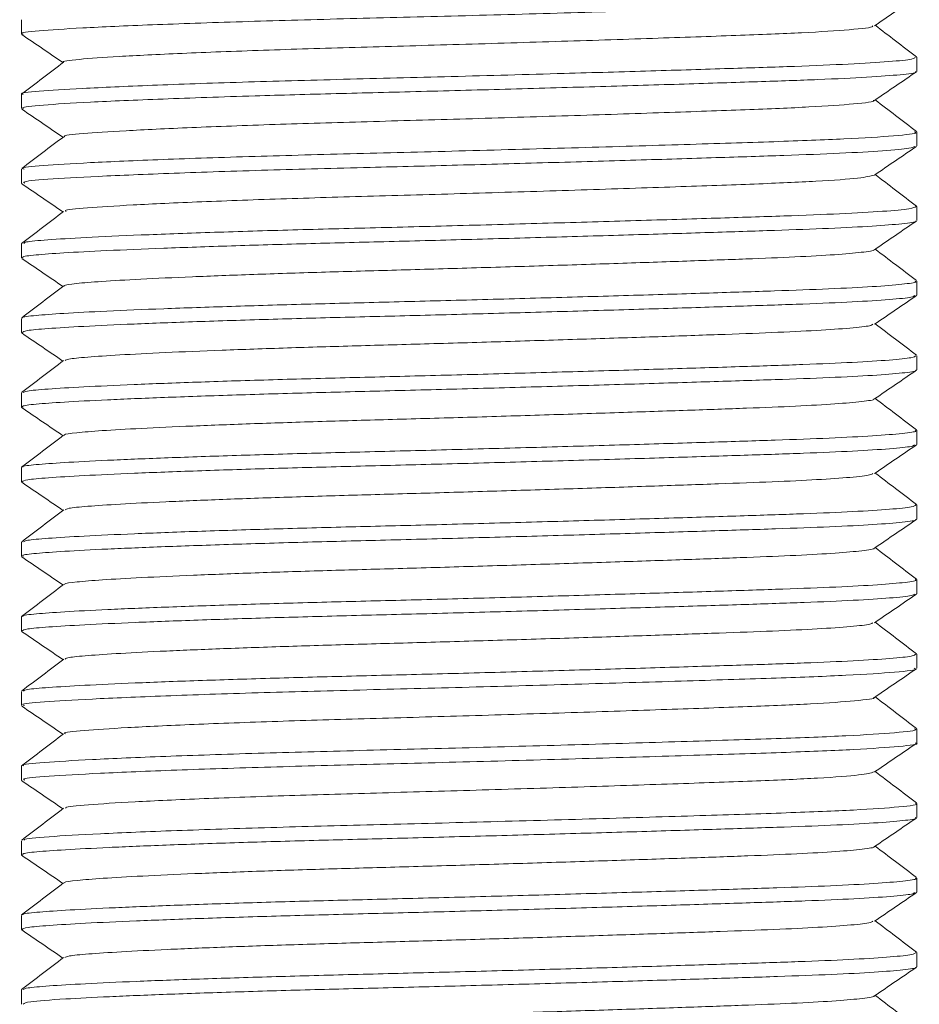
# Model space of a CAD drawing. Header units: millimetres. Extents: x 0 to 210, y 0 to 297.
# Tile 6 of 14: x 67.5 to 73.52, y 146.35 to 152.95. Entities that reach past the tile are written whole.
import ezdxf

# ---------------------------------------------------------------- set-up
doc = ezdxf.new("R2010")
doc.units = ezdxf.units.MM

msp = doc.modelspace()

# ---------------------------------------------------------------- linework, layer by layer
at = {"color": 7, "linetype": 'Continuous', "lineweight": 15}
for p, q in [((67.5068, 152.9436), (67.5068, 152.849)), ((73.5068, 152.599), (73.5068, 152.6937)), ((67.5068, 152.4437), (67.5068, 152.349)), ((73.5068, 152.0991), (73.5068, 152.1936)), ((67.5068, 151.9436), (67.5068, 151.849)), ((73.5066, 151.6948), (73.4987, 151.6966)), ((73.5068, 151.599), (73.5068, 151.6937)), ((67.5068, 151.4436), (67.5068, 151.349)), ((73.5068, 151.0991), (73.5068, 151.1936)), ((67.5068, 150.9436), (67.5068, 150.8491)), ((67.5074, 150.8476), (67.5144, 150.8459)), ((73.5068, 150.599), (73.5068, 150.6937)), ((67.5068, 150.4437), (67.5068, 150.349)), ((73.5068, 150.0991), (73.5068, 150.1936)), ((67.5068, 149.9436), (67.5068, 149.8491)), ((67.5073, 149.8477), (67.5153, 149.8458)), ((73.5068, 149.599), (73.5068, 149.6937)), ((67.5068, 149.4437), (67.5068, 149.349)), ((73.5068, 149.0991), (73.5068, 149.1936)), ((67.5068, 148.9436), (67.5068, 148.8491)), ((67.5072, 148.8479), (67.5134, 148.8463)), ((73.5068, 148.599), (73.5068, 148.6937)), ((67.5068, 148.4437), (67.5068, 148.349)), ((73.5068, 148.099), (73.5068, 148.1936)), ((67.5068, 147.9436), (67.5068, 147.849)), ((73.5068, 147.599), (73.5068, 147.6936)), ((67.5068, 147.4436), (67.5068, 147.349)), ((73.5068, 147.0991), (73.5068, 147.1936)), ((67.5068, 146.9436), (67.5068, 146.8491)), ((67.507, 146.8482), (67.5166, 146.8457)), ((73.5068, 146.599), (73.5068, 146.6937)), ((67.5068, 146.4437), (67.5068, 146.349))]:
    msp.add_line(p, q, dxfattribs=at)
for points, knots in [([(73.4869, 153.0957), (73.4896, 153.094), (73.5037, 153.0856), (73.3385, 153.0695), (72.9981, 153.0489), (72.4942, 153.031), (71.8711, 153.0114), (71.1513, 152.9902), (70.3949, 152.9693), (69.6548, 152.951), (68.965, 152.9319), (68.3633, 152.9109), (67.8935, 152.8898), (67.6097, 152.8707), (67.4865, 152.8579), (67.5155, 152.8501), (67.5196, 152.849)], [0, 0, 0, 0, 0.019862, 0.102261, 0.183667, 0.262029, 0.342212, 0.424502, 0.506293, 0.585118, 0.664638, 0.746724, 0.828811, 0.908331, 0.987156, 1, 1, 1, 1]), ([(73.223, 152.9041), (73.2699, 152.936), (73.3636, 152.9999), (73.4574, 153.0639), (73.5043, 153.0958)], [0, 0, 0, 0, 0.499985, 1, 1, 1, 1]), ([(73.2079, 152.9039), (73.2102, 152.9024), (73.2224, 152.8941), (73.0729, 152.8781), (72.7648, 152.8575), (72.308, 152.8396), (71.7433, 152.82), (71.0909, 152.7988), (70.4054, 152.7779), (69.7346, 152.7596), (69.1094, 152.7405), (68.5644, 152.7195), (68.1375, 152.6984), (67.8842, 152.6793), (67.7709, 152.6675), (67.7904, 152.6608), (67.7906, 152.6607)], [0, 0, 0, 0, 0.018748, 0.102275, 0.184795, 0.264228, 0.345509, 0.428924, 0.511836, 0.591738, 0.672346, 0.755556, 0.838766, 0.919374, 0.999277, 1, 1, 1, 1]), ([(73.5044, 152.697), (73.4575, 152.7327), (73.3654, 152.8028), (73.2732, 152.873), (73.228, 152.9075)], [0, 0, 0, 0, 0.5089223, 1, 1, 1, 1]), ([(67.509, 152.846), (67.5559, 152.8141), (67.6481, 152.7512), (67.7403, 152.6884), (67.7856, 152.6575)], [0, 0, 0, 0, 0.508536, 1, 1, 1, 1]), ([(67.5196, 152.4437), (67.5155, 152.4447), (67.4865, 152.4525), (67.6097, 152.4653), (67.8935, 152.4844), (68.3633, 152.5055), (68.965, 152.5266), (69.6548, 152.5456), (70.3949, 152.5639), (71.1008, 152.5835), (71.7302, 152.6018), (72.254, 152.6181), (72.7025, 152.6325), (73.0684, 152.6476), (73.3343, 152.6641), (73.4878, 152.6799), (73.4933, 152.6895), (73.4956, 152.6937)], [0, 0, 0, 0, 0.012671, 0.090436, 0.168886, 0.249868, 0.33085, 0.4093, 0.487065, 0.567756, 0.632852, 0.696928, 0.758836, 0.821448, 0.885959, 0.951102, 1, 1, 1, 1]), ([(67.7898, 152.6607), (67.743, 152.625), (67.6492, 152.5536), (67.5554, 152.4821), (67.5085, 152.4464)], [0, 0, 0, 0, 0.499989, 1, 1, 1, 1]), ([(73.4963, 152.5963), (73.4978, 152.5954), (73.5083, 152.589), (73.4082, 152.5765), (73.1928, 152.5597), (72.863, 152.5438), (72.4482, 152.5297), (71.9542, 152.514), (71.3925, 152.4972), (70.7922, 152.4803), (70.1899, 152.464), (69.6076, 152.4497), (69.0108, 152.4332), (68.434, 152.4136), (67.9455, 152.3925), (67.634, 152.373), (67.5013, 152.3596), (67.5172, 152.351), (67.5208, 152.349)], [0, 0, 0, 0, 0.01158, 0.077284, 0.142908, 0.20712, 0.269365, 0.333331, 0.398857, 0.464623, 0.52928, 0.591745, 0.65517, 0.736823, 0.818816, 0.898563, 0.97681, 1, 1, 1, 1]), ([(73.2238, 152.4046), (73.2707, 152.4366), (73.3644, 152.5005), (73.4582, 152.5644), (73.5051, 152.5964)], [0, 0, 0, 0, 0.499985, 1, 1, 1, 1]), ([(73.2144, 152.4045), (73.2163, 152.4037), (73.2338, 152.3962), (73.1012, 152.3808), (72.8144, 152.3601), (72.3731, 152.3419), (71.8217, 152.3227), (71.1782, 152.3016), (70.4934, 152.2805), (69.8189, 152.2617), (69.1861, 152.2432), (68.6286, 152.2222), (68.1841, 152.2011), (67.9081, 152.1815), (67.7814, 152.1694), (67.7974, 152.162), (67.7989, 152.1613)], [0, 0, 0, 0, 0.010335, 0.093812, 0.176625, 0.256364, 0.337207, 0.420507, 0.503649, 0.584043, 0.664167, 0.747197, 0.830574, 0.911665, 0.991231, 1, 1, 1, 1]), ([(73.5051, 152.1964), (73.4582, 152.2321), (73.3659, 152.3025), (73.2735, 152.3729), (73.228, 152.4075)], [0, 0, 0, 0, 0.5075196, 1, 1, 1, 1]), ([(67.5093, 152.3458), (67.5562, 152.3139), (67.6483, 152.2511), (67.7404, 152.1883), (67.7857, 152.1575)], [0, 0, 0, 0, 0.5090199, 1, 1, 1, 1]), ([(67.7907, 152.1613), (67.7438, 152.1256), (67.6501, 152.0542), (67.5563, 151.9828), (67.5094, 151.947)], [0, 0, 0, 0, 0.499989, 1, 1, 1, 1]), ([(67.5263, 151.9436), (67.5206, 151.9456), (67.4957, 151.9542), (67.6362, 151.9675), (67.9449, 151.9871), (68.4342, 152.0082), (69.0496, 152.0292), (69.7477, 152.0477), (70.492, 152.0665), (71.2476, 152.0876), (71.9576, 152.1087), (72.5662, 152.1279), (73.0523, 152.146), (73.3721, 152.1668), (73.519, 152.1832), (73.4936, 152.1917), (73.4881, 152.1936)], [0, 0, 0, 0, 0.022911, 0.100369, 0.179312, 0.260479, 0.341309, 0.41931, 0.497575, 0.578513, 0.659605, 0.738307, 0.815933, 0.896552, 0.977816, 1, 1, 1, 1]), ([(73.4927, 152.0959), (73.4849, 152.0918), (73.4666, 152.0821), (73.2942, 152.0665), (73.0101, 152.0501), (72.6286, 152.0355), (72.1663, 152.0207), (71.6301, 152.0042), (71.0413, 151.9872), (70.4355, 151.9705), (69.7942, 151.9541), (69.1356, 151.9372), (68.5074, 151.9163), (67.999, 151.8952), (67.666, 151.8752), (67.5054, 151.8613), (67.5242, 151.8518), (67.5299, 151.849)], [0, 0, 0, 0, 0.048528, 0.114474, 0.179542, 0.242482, 0.305581, 0.370741, 0.436697, 0.502091, 0.56563, 0.644167, 0.725739, 0.807992, 0.888314, 0.966492, 1, 1, 1, 1]), ([(73.2232, 151.9042), (73.2701, 151.9362), (73.3639, 152.0001), (73.4576, 152.064), (73.5045, 152.0959)], [0, 0, 0, 0, 0.499987, 1, 1, 1, 1]), ([(73.2216, 151.9043), (73.1963, 151.8974), (73.1454, 151.8836), (72.8565, 151.8626), (72.4375, 151.8441), (71.898, 151.8253), (71.2648, 151.8043), (70.5817, 151.7832), (69.9039, 151.7639), (69.2641, 151.7458), (68.6949, 151.7249), (68.2335, 151.7038), (67.934, 151.6838), (67.791, 151.6708), (67.8039, 151.6623), (67.8067, 151.6605)], [0, 0, 0, 0, 0.081563, 0.164475, 0.244505, 0.324728, 0.407717, 0.490893, 0.57164, 0.651221, 0.733877, 0.817223, 0.898613, 0.977829, 1, 1, 1, 1]), ([(73.5048, 151.6967), (73.4579, 151.7324), (73.3657, 151.8027), (73.2734, 151.8729), (73.228, 151.9075)], [0, 0, 0, 0, 0.508162, 1, 1, 1, 1]), ([(67.5085, 151.8464), (67.5554, 151.8145), (67.6478, 151.7515), (67.7402, 151.6885), (67.7857, 151.6575)], [0, 0, 0, 0, 0.507554, 1, 1, 1, 1]), ([(67.5227, 151.4462), (67.5252, 151.4494), (67.5319, 151.4579), (67.6722, 151.4699), (67.9264, 151.4857), (68.2951, 151.5025), (68.7551, 151.5194), (69.2788, 151.5356), (69.8434, 151.5499), (70.4355, 151.5652), (71.0413, 151.5818), (71.6301, 151.5988), (72.1663, 151.6153), (72.6287, 151.6301), (73.0099, 151.6447), (73.295, 151.6611), (73.4757, 151.6778), (73.4942, 151.6885), (73.5031, 151.6937)], [0, 0, 0, 0, 0.038787, 0.10099, 0.164909, 0.230388, 0.29611, 0.360727, 0.423152, 0.48653, 0.551756, 0.617544, 0.682537, 0.745475, 0.808254, 0.873155, 0.938933, 1, 1, 1, 1]), ([(67.7897, 151.6606), (67.7428, 151.6249), (67.6491, 151.5535), (67.5553, 151.482), (67.5084, 151.4463)], [0, 0, 0, 0, 0.49999, 1, 1, 1, 1]), ([(73.4977, 151.5958), (73.4988, 151.5951), (73.5068, 151.5893), (73.4179, 151.5777), (73.2269, 151.5619), (72.9327, 151.5468), (72.5625, 151.5334), (72.1208, 151.5192), (71.6144, 151.5037), (71.0624, 151.4878), (70.4943, 151.4722), (69.9374, 151.4576), (69.4033, 151.4444), (68.9017, 151.4295), (68.4478, 151.4138), (68.0678, 151.3979), (67.7783, 151.3826), (67.5932, 151.3688), (67.5051, 151.358), (67.5163, 151.351), (67.5196, 151.349)], [0, 0, 0, 0, 0.008997, 0.070681, 0.13238, 0.192986, 0.251608, 0.311045, 0.372202, 0.434029, 0.495404, 0.555253, 0.613683, 0.673953, 0.735524, 0.797299, 0.858163, 0.917097, 0.976151, 1, 1, 1, 1]), ([(73.2231, 151.4041), (73.27, 151.4361), (73.3638, 151.5), (73.4575, 151.5639), (73.5044, 151.5959)], [0, 0, 0, 0, 0.499984, 1, 1, 1, 1]), ([(73.2178, 151.4041), (73.2186, 151.4035), (73.2254, 151.3978), (73.1449, 151.3863), (72.9721, 151.3705), (72.7054, 151.3554), (72.3699, 151.342), (71.9695, 151.3278), (71.5106, 151.3123), (71.0103, 151.2964), (70.4955, 151.2808), (69.9908, 151.2662), (69.5067, 151.253), (69.0521, 151.2381), (68.6407, 151.2224), (68.2965, 151.2065), (68.0335, 151.1912), (67.868, 151.1774), (67.7899, 151.1678), (67.7962, 151.162), (67.7971, 151.1612)], [0, 0, 0, 0, 0.007728, 0.070379, 0.133045, 0.194602, 0.254143, 0.31451, 0.376627, 0.439424, 0.501761, 0.562548, 0.621893, 0.683108, 0.745644, 0.808388, 0.870207, 0.930063, 0.990043, 1, 1, 1, 1]), ([(73.5046, 151.1968), (73.4577, 151.2325), (73.3655, 151.3028), (73.2733, 151.373), (73.228, 151.4075)], [0, 0, 0, 0, 0.508495, 1, 1, 1, 1]), ([(67.5092, 151.3459), (67.5561, 151.3139), (67.6482, 151.2511), (67.7404, 151.1883), (67.7857, 151.1575)], [0, 0, 0, 0, 0.508829, 1, 1, 1, 1]), ([(67.7905, 151.1612), (67.7436, 151.1255), (67.6499, 151.054), (67.5561, 150.9826), (67.5092, 150.9469)], [0, 0, 0, 0, 0.499988, 1, 1, 1, 1]), ([(67.5171, 150.9468), (67.516, 150.9478), (67.5087, 150.9537), (67.5949, 150.9634), (67.7778, 150.9772), (68.0679, 150.9925), (68.4478, 151.0084), (68.9017, 151.0241), (69.4033, 151.039), (69.9374, 151.0522), (70.4943, 151.0668), (71.0624, 151.0824), (71.6144, 151.0983), (72.1208, 151.1138), (72.5624, 151.128), (72.9329, 151.1414), (73.2263, 151.1565), (73.4199, 151.1723), (73.5102, 151.185), (73.4979, 151.1918), (73.4946, 151.1936)], [0, 0, 0, 0, 0.011022, 0.070073, 0.129004, 0.189866, 0.251639, 0.313206, 0.373474, 0.431901, 0.491748, 0.55312, 0.614945, 0.676099, 0.735533, 0.794153, 0.854757, 0.916453, 0.978134, 1, 1, 1, 1]), ([(73.4934, 151.0964), (73.489, 151.0929), (73.4779, 151.0842), (73.3359, 151.0698), (73.0918, 151.0543), (72.7586, 151.0399), (72.3521, 151.0266), (71.8775, 151.0116), (71.3451, 150.9959), (70.7813, 150.98), (70.2166, 150.9647), (69.6699, 150.9512), (69.1504, 150.9372), (68.6694, 150.9218), (68.2492, 150.9059), (67.9121, 150.8902), (67.6746, 150.8755), (67.5306, 150.8628), (67.5177, 150.8535), (67.5116, 150.8491)], [0, 0, 0, 0, 0.041525, 0.103223, 0.164381, 0.223937, 0.282295, 0.342574, 0.404067, 0.465676, 0.52629, 0.584932, 0.644039, 0.704951, 0.766629, 0.827955, 0.887849, 0.946124, 1, 1, 1, 1]), ([(73.2239, 150.9047), (73.2707, 150.9367), (73.3645, 151.0006), (73.4583, 151.0645), (73.5052, 151.0964)], [0, 0, 0, 0, 0.499985, 1, 1, 1, 1]), ([(73.2129, 150.9047), (73.2089, 150.9013), (73.1988, 150.8927), (73.0707, 150.8785), (72.8496, 150.8629), (72.5476, 150.8485), (72.1792, 150.8352), (71.7491, 150.8202), (71.2666, 150.8045), (70.7556, 150.7886), (70.2438, 150.7734), (69.7483, 150.7598), (69.2775, 150.7458), (68.8416, 150.7304), (68.4608, 150.7145), (68.1551, 150.6988), (67.9407, 150.6841), (67.8164, 150.6724), (67.8047, 150.6641), (67.7998, 150.6606)], [0, 0, 0, 0, 0.040896, 0.103426, 0.16541, 0.225768, 0.284913, 0.346005, 0.408327, 0.470767, 0.532199, 0.591631, 0.651536, 0.713269, 0.775779, 0.837932, 0.898634, 0.957694, 1, 1, 1, 1]), ([(73.5052, 150.6964), (73.4583, 150.7321), (73.3659, 150.8025), (73.2735, 150.8729), (73.228, 150.9075)], [0, 0, 0, 0, 0.507445, 1, 1, 1, 1]), ([(67.5091, 150.8459), (67.556, 150.814), (67.6482, 150.7512), (67.7404, 150.6884), (67.7856, 150.6575)], [0, 0, 0, 0, 0.508847, 1, 1, 1, 1]), ([(67.5193, 150.4464), (67.5248, 150.4499), (67.5376, 150.4583), (67.6754, 150.4701), (67.9119, 150.4848), (68.2492, 150.5005), (68.6694, 150.5164), (69.1504, 150.5318), (69.6699, 150.5458), (70.2166, 150.5594), (70.7813, 150.5746), (71.3451, 150.5905), (71.8775, 150.6062), (72.3521, 150.6212), (72.7586, 150.6345), (73.0916, 150.6489), (73.3366, 150.6645), (73.4845, 150.6797), (73.4952, 150.6893), (73.5001, 150.6937)], [0, 0, 0, 0, 0.042694, 0.100997, 0.160921, 0.222278, 0.283986, 0.344928, 0.404064, 0.462736, 0.52338, 0.585019, 0.646542, 0.706851, 0.765238, 0.824824, 0.886012, 0.94774, 1, 1, 1, 1]), ([(67.7899, 150.6608), (67.743, 150.625), (67.6493, 150.5536), (67.5555, 150.4822), (67.5086, 150.4465)], [0, 0, 0, 0, 0.499991, 1, 1, 1, 1]), ([(73.4982, 150.5958), (73.4991, 150.5951), (73.5074, 150.5894), (73.4193, 150.5779), (73.2294, 150.5621), (72.9361, 150.5469), (72.5666, 150.5335), (72.1256, 150.5194), (71.6198, 150.5039), (71.0681, 150.4879), (70.5001, 150.4723), (69.943, 150.4578), (69.4086, 150.4446), (68.9066, 150.4297), (68.4521, 150.4139), (68.0712, 150.398), (67.7807, 150.3827), (67.5946, 150.369), (67.5055, 150.3581), (67.5165, 150.3511), (67.5197, 150.349)], [0, 0, 0, 0, 0.008238, 0.069924, 0.131637, 0.192267, 0.250913, 0.310334, 0.371487, 0.433321, 0.494715, 0.554592, 0.613024, 0.673284, 0.734855, 0.796642, 0.857529, 0.916494, 0.975532, 1, 1, 1, 1]), ([(73.2231, 150.4041), (73.2699, 150.4361), (73.3637, 150.5), (73.4575, 150.5639), (73.5044, 150.5958)], [0, 0, 0, 0, 0.499987, 1, 1, 1, 1]), ([(73.2182, 150.4041), (73.2189, 150.4035), (73.2259, 150.3979), (73.1462, 150.3865), (72.9744, 150.3707), (72.7085, 150.3555), (72.3736, 150.3421), (71.9739, 150.328), (71.5156, 150.3125), (71.0155, 150.2966), (70.5007, 150.2809), (69.9958, 150.2664), (69.5115, 150.2532), (69.0565, 150.2383), (68.6446, 150.2226), (68.2996, 150.2066), (68.0357, 150.1914), (67.869, 150.1776), (67.7901, 150.1677), (67.7965, 150.1618), (67.7976, 150.1608)], [0, 0, 0, 0, 0.007045, 0.06961, 0.132203, 0.193698, 0.253178, 0.313447, 0.375471, 0.438187, 0.500456, 0.561187, 0.620451, 0.68157, 0.744018, 0.806687, 0.868442, 0.928246, 0.988125, 1, 1, 1, 1]), ([(73.5042, 150.197), (73.4574, 150.2328), (73.3653, 150.3029), (73.2732, 150.3731), (73.228, 150.4075)], [0, 0, 0, 0, 0.509121, 1, 1, 1, 1]), ([(67.5085, 150.3464), (67.5553, 150.3145), (67.6478, 150.2515), (67.7402, 150.1886), (67.7857, 150.1575)], [0, 0, 0, 0, 0.507452, 1, 1, 1, 1]), ([(67.7901, 150.1609), (67.7432, 150.1252), (67.6494, 150.0537), (67.5556, 149.9823), (67.5088, 149.9466)], [0, 0, 0, 0, 0.499989, 1, 1, 1, 1]), ([(67.5177, 149.9465), (67.5164, 149.9476), (67.5089, 149.9537), (67.5961, 149.9636), (67.7803, 149.9774), (68.0713, 149.9927), (68.4521, 150.0086), (68.9066, 150.0243), (69.4086, 150.0392), (69.943, 150.0524), (70.5001, 150.0669), (71.0681, 150.0826), (71.6198, 150.0985), (72.1256, 150.114), (72.5666, 150.1281), (72.9363, 150.1415), (73.2289, 150.1567), (73.4213, 150.1725), (73.5107, 150.1851), (73.498, 150.1919), (73.4948, 150.1936)], [0, 0, 0, 0, 0.012893, 0.071846, 0.130725, 0.191524, 0.253222, 0.314703, 0.374876, 0.433224, 0.493015, 0.554319, 0.616064, 0.677129, 0.736465, 0.795025, 0.855568, 0.917192, 0.978788, 1, 1, 1, 1]), ([(73.4921, 150.0959), (73.488, 150.0926), (73.4775, 150.0841), (73.3377, 150.07), (73.0948, 150.0545), (72.7623, 150.04), (72.3567, 150.0268), (71.8827, 150.0118), (71.3508, 149.996), (70.7871, 149.9801), (70.2223, 149.9649), (69.6753, 149.9513), (69.1556, 149.9374), (68.6741, 149.922), (68.2531, 149.906), (67.9151, 149.8904), (67.6765, 149.8756), (67.5312, 149.8629), (67.5177, 149.8536), (67.5111, 149.8491)], [0, 0, 0, 0, 0.039159, 0.100968, 0.162248, 0.221933, 0.280388, 0.340758, 0.402356, 0.46408, 0.52482, 0.583588, 0.642779, 0.703787, 0.765575, 0.827021, 0.887044, 0.945423, 1, 1, 1, 1]), ([(73.2232, 149.9042), (73.2701, 149.9362), (73.3639, 150.0001), (73.4577, 150.064), (73.5046, 150.096)], [0, 0, 0, 0, 0.499984, 1, 1, 1, 1]), ([(73.2117, 149.9042), (73.2081, 149.901), (73.1984, 149.8926), (73.0724, 149.8786), (72.8523, 149.8631), (72.551, 149.8486), (72.1833, 149.8354), (71.7538, 149.8204), (71.2717, 149.8046), (70.7609, 149.7888), (70.249, 149.7735), (69.7532, 149.7599), (69.2822, 149.746), (68.8458, 149.7306), (68.4643, 149.7146), (68.1577, 149.699), (67.9426, 149.6842), (67.818, 149.6726), (67.8058, 149.6644), (67.8007, 149.6611)], [0, 0, 0, 0, 0.038493, 0.101253, 0.163475, 0.224078, 0.28343, 0.344728, 0.407273, 0.469947, 0.53162, 0.591291, 0.651391, 0.713337, 0.776075, 0.838466, 0.899411, 0.958687, 1, 1, 1, 1]), ([(73.5052, 149.6963), (73.4583, 149.732), (73.3659, 149.8024), (73.2735, 149.8728), (73.228, 149.9075)], [0, 0, 0, 0, 0.5073475, 1, 1, 1, 1]), ([(67.5093, 149.8458), (67.5562, 149.8139), (67.6483, 149.7511), (67.7404, 149.6883), (67.7857, 149.6575)], [0, 0, 0, 0, 0.509067, 1, 1, 1, 1]), ([(67.7905, 149.6612), (67.7436, 149.6255), (67.6499, 149.554), (67.5561, 149.4826), (67.5092, 149.4469)], [0, 0, 0, 0, 0.499991, 1, 1, 1, 1]), ([(67.5203, 149.4468), (67.5259, 149.4503), (67.5394, 149.4585), (67.6774, 149.4702), (67.9149, 149.485), (68.2532, 149.5006), (68.6741, 149.5166), (69.1556, 149.532), (69.6753, 149.5459), (70.2223, 149.5595), (70.7871, 149.5748), (71.3508, 149.5906), (71.8827, 149.6064), (72.3566, 149.6214), (72.7624, 149.6346), (73.0946, 149.6491), (73.3386, 149.6646), (73.4851, 149.6798), (73.4952, 149.6893), (73.4997, 149.6937)], [0, 0, 0, 0, 0.041657, 0.100059, 0.160106, 0.221577, 0.283389, 0.344421, 0.403636, 0.462428, 0.523191, 0.58494, 0.646562, 0.706956, 0.765434, 0.825143, 0.886448, 0.948281, 1, 1, 1, 1]), ([(73.4979, 149.5964), (73.4992, 149.5956), (73.5084, 149.5897), (73.4211, 149.578), (73.2319, 149.5623), (72.9395, 149.5471), (72.5708, 149.5337), (72.1305, 149.5195), (71.6253, 149.5041), (71.0739, 149.4881), (70.5059, 149.4725), (69.9486, 149.4579), (69.414, 149.4447), (68.9115, 149.4298), (68.4565, 149.4141), (68.0747, 149.3982), (67.7832, 149.3829), (67.596, 149.3691), (67.506, 149.3582), (67.5166, 149.3511), (67.5198, 149.349)], [0, 0, 0, 0, 0.009877, 0.071416, 0.132993, 0.193501, 0.252028, 0.311292, 0.372292, 0.433984, 0.495248, 0.555009, 0.613303, 0.673407, 0.734829, 0.796478, 0.857241, 0.916094, 0.974973, 1, 1, 1, 1]), ([(73.2238, 149.4047), (73.2707, 149.4367), (73.3645, 149.5006), (73.4583, 149.5645), (73.5052, 149.5964)], [0, 0, 0, 0, 0.499986, 1, 1, 1, 1]), ([(73.218, 149.4047), (73.219, 149.4039), (73.2269, 149.3982), (73.1478, 149.3866), (72.9766, 149.3709), (72.7116, 149.3557), (72.3774, 149.3423), (71.9783, 149.3281), (71.5205, 149.3127), (71.0208, 149.2967), (70.506, 149.2811), (70.0009, 149.2665), (69.5164, 149.2533), (69.061, 149.2384), (68.6485, 149.2227), (68.3027, 149.2068), (68.038, 149.1915), (67.8701, 149.1777), (67.7904, 149.1678), (67.7968, 149.1617), (67.798, 149.1606)], [0, 0, 0, 0, 0.008699, 0.071052, 0.133443, 0.194751, 0.25405, 0.314096, 0.375903, 0.43841, 0.500483, 0.561034, 0.620098, 0.680995, 0.743229, 0.805694, 0.867259, 0.926889, 0.986546, 1, 1, 1, 1]), ([(73.5046, 149.1968), (73.4577, 149.2326), (73.3655, 149.3028), (73.2733, 149.373), (73.228, 149.4075)], [0, 0, 0, 0, 0.508587, 1, 1, 1, 1]), ([(67.509, 149.346), (67.5559, 149.3141), (67.6481, 149.2512), (67.7403, 149.1884), (67.7856, 149.1575)], [0, 0, 0, 0, 0.508545, 1, 1, 1, 1]), ([(67.5181, 148.9463), (67.5167, 148.9475), (67.5092, 148.9537), (67.5973, 148.9637), (67.7828, 148.9775), (68.0748, 148.9928), (68.4564, 149.0087), (68.9115, 149.0244), (69.414, 149.0393), (69.9486, 149.0525), (70.5059, 149.0671), (71.0739, 149.0827), (71.6253, 149.0987), (72.1305, 149.1141), (72.5707, 149.1283), (72.9397, 149.1417), (73.2315, 149.1569), (73.4227, 149.1727), (73.5111, 149.1852), (73.4982, 149.1919), (73.495, 149.1936)], [0, 0, 0, 0, 0.014425, 0.073298, 0.132146, 0.192903, 0.254547, 0.315964, 0.376062, 0.434351, 0.494107, 0.555365, 0.617051, 0.678046, 0.737304, 0.795826, 0.856329, 0.917901, 0.979434, 1, 1, 1, 1]), ([(67.7897, 149.1606), (67.7429, 149.1249), (67.6491, 149.0535), (67.5553, 148.9821), (67.5085, 148.9464)], [0, 0, 0, 0, 0.499989, 1, 1, 1, 1]), ([(73.4915, 149.0957), (73.4877, 149.0925), (73.4777, 149.0842), (73.3396, 149.0702), (73.0978, 149.0546), (72.7661, 149.0402), (72.3612, 149.0269), (71.8879, 149.012), (71.3564, 148.9962), (70.7929, 148.9803), (70.228, 148.965), (69.6808, 148.9515), (69.1607, 148.9375), (68.6788, 148.9221), (68.257, 148.9062), (67.9181, 148.8905), (67.6785, 148.8758), (67.5318, 148.863), (67.5176, 148.8536), (67.5107, 148.8491)], [0, 0, 0, 0, 0.037772, 0.099629, 0.160969, 0.220722, 0.279215, 0.339615, 0.401253, 0.463031, 0.523834, 0.582668, 0.641882, 0.702925, 0.764759, 0.826263, 0.886352, 0.944777, 1, 1, 1, 1]), ([(73.223, 148.9041), (73.2698, 148.936), (73.3636, 148.9999), (73.4574, 149.0638), (73.5043, 149.0958)], [0, 0, 0, 0, 0.499986, 1, 1, 1, 1]), ([(73.5049, 148.6966), (73.4581, 148.7323), (73.3658, 148.8026), (73.2735, 148.8729), (73.228, 148.9075)], [0, 0, 0, 0, 0.507844, 1, 1, 1, 1]), ([(67.5085, 148.8464), (67.5554, 148.8144), (67.6478, 148.7515), (67.7402, 148.6885), (67.7857, 148.6575)], [0, 0, 0, 0, 0.507548, 1, 1, 1, 1]), ([(73.2112, 148.904), (73.2078, 148.9009), (73.1987, 148.8927), (73.0741, 148.8788), (72.8551, 148.8632), (72.5544, 148.8488), (72.1874, 148.8355), (71.7585, 148.8206), (71.2768, 148.8048), (70.7661, 148.7889), (70.2541, 148.7737), (69.7582, 148.7601), (69.2868, 148.7461), (68.85, 148.7307), (68.4679, 148.7148), (68.1604, 148.6991), (67.9444, 148.6844), (67.8189, 148.6727), (67.8061, 148.6645), (67.8009, 148.6612)], [0, 0, 0, 0, 0.037187, 0.100025, 0.162336, 0.223036, 0.282454, 0.343811, 0.406426, 0.469183, 0.530949, 0.590715, 0.650867, 0.712877, 0.77569, 0.838169, 0.899211, 0.95856, 1, 1, 1, 1]), ([(67.7907, 148.6613), (67.7438, 148.6256), (67.65, 148.5542), (67.5563, 148.4827), (67.5094, 148.447)], [0, 0, 0, 0, 0.499989, 1, 1, 1, 1]), ([(67.5204, 148.4469), (67.5263, 148.4504), (67.5403, 148.4586), (67.6793, 148.4704), (67.9178, 148.4851), (68.2571, 148.5008), (68.6787, 148.5167), (69.1607, 148.5321), (69.6808, 148.5461), (70.228, 148.5597), (70.7929, 148.5749), (71.3564, 148.5908), (71.8879, 148.6066), (72.3612, 148.6215), (72.7662, 148.6348), (73.0976, 148.6492), (73.3406, 148.6648), (73.4857, 148.6799), (73.4951, 148.6894), (73.4994, 148.6937)], [0, 0, 0, 0, 0.041842, 0.10027, 0.160362, 0.22187, 0.283706, 0.344752, 0.403969, 0.462806, 0.523611, 0.585392, 0.647033, 0.707436, 0.765931, 0.825687, 0.88703, 0.94889, 1, 1, 1, 1]), ([(73.4895, 148.599), (73.4947, 148.5973), (73.5213, 148.5891), (73.3791, 148.5729), (73.065, 148.5521), (72.583, 148.5338), (71.9779, 148.5147), (71.2704, 148.4936), (70.5152, 148.4726), (69.77, 148.4536), (69.07, 148.4352), (68.4514, 148.4142), (67.9575, 148.3931), (67.643, 148.3735), (67.4979, 148.36), (67.5216, 148.3512), (67.5275, 148.349)], [0, 0, 0, 0, 0.019707, 0.10095, 0.181626, 0.259339, 0.33793, 0.418986, 0.499967, 0.578348, 0.656241, 0.73702, 0.818215, 0.897262, 0.974657, 1, 1, 1, 1]), ([(73.2234, 148.4044), (73.2703, 148.4363), (73.3641, 148.5002), (73.4579, 148.5641), (73.5048, 148.5961)], [0, 0, 0, 0, 0.4999838, 1, 1, 1, 1]), ([(73.2171, 148.4043), (73.2184, 148.4038), (73.236, 148.3965), (73.1071, 148.3815), (72.826, 148.3607), (72.3882, 148.3424), (71.8401, 148.3233), (71.1989, 148.3022), (70.5144, 148.2812), (69.839, 148.2622), (69.2046, 148.2438), (68.6442, 148.2228), (68.1958, 148.2018), (67.9135, 148.1821), (67.7832, 148.1695), (67.7995, 148.1617), (67.802, 148.1606)], [0, 0, 0, 0, 0.006639, 0.089951, 0.172684, 0.252376, 0.332969, 0.416091, 0.499136, 0.579513, 0.659391, 0.742228, 0.825493, 0.906553, 0.985919, 1, 1, 1, 1]), ([(73.505, 148.1965), (73.4581, 148.2322), (73.3658, 148.3026), (73.2735, 148.3729), (73.228, 148.4075)], [0, 0, 0, 0, 0.507837, 1, 1, 1, 1]), ([(67.5094, 148.3458), (67.5563, 148.3138), (67.6484, 148.2511), (67.7404, 148.1883), (67.7856, 148.1575)], [0, 0, 0, 0, 0.509223, 1, 1, 1, 1]), ([(67.5229, 147.9463), (67.5199, 147.9475), (67.5012, 147.9554), (67.6451, 147.9681), (67.9569, 147.9878), (68.4516, 148.0088), (69.0699, 148.0298), (69.77, 148.0482), (70.5152, 148.0672), (71.2704, 148.0882), (71.9779, 148.1093), (72.583, 148.1284), (73.065, 148.1467), (73.3791, 148.1675), (73.5213, 148.1837), (73.4947, 148.1919), (73.4895, 148.1936)], [0, 0, 0, 0, 0.015016, 0.093231, 0.173115, 0.255171, 0.336805, 0.415524, 0.494735, 0.576574, 0.658489, 0.737913, 0.81645, 0.897981, 0.980084, 1, 1, 1, 1]), ([(67.7897, 148.1606), (67.7429, 148.1249), (67.6491, 148.0535), (67.5553, 147.9821), (67.5085, 147.9464)], [0, 0, 0, 0, 0.49999, 1, 1, 1, 1]), ([(73.4973, 148.099), (73.5004, 148.0983), (73.5303, 148.0909), (73.406, 148.0756), (73.1167, 148.0547), (72.652, 148.036), (72.0621, 148.0173), (71.3657, 147.9963), (70.6127, 147.9752), (69.864, 147.9558), (69.1564, 147.9378), (68.5251, 147.917), (68.0123, 147.8958), (67.6736, 147.8758), (67.5079, 147.8616), (67.5249, 147.852), (67.5302, 147.849)], [0, 0, 0, 0, 0.00934, 0.090463, 0.171355, 0.249508, 0.327613, 0.408486, 0.489622, 0.568465, 0.645985, 0.72652, 0.807806, 0.887262, 0.964472, 1, 1, 1, 1]), ([(73.2237, 147.9046), (73.2706, 147.9366), (73.3644, 148.0005), (73.4581, 148.0644), (73.505, 148.0963)], [0, 0, 0, 0, 0.4999873, 1, 1, 1, 1]), ([(73.221, 147.9046), (73.1977, 147.8979), (73.1505, 147.8841), (72.8672, 147.8632), (72.4523, 147.8446), (71.916, 147.8259), (71.2853, 147.8049), (70.6027, 147.7838), (69.9243, 147.7644), (69.2829, 147.7464), (68.7109, 147.7256), (68.2454, 147.7045), (67.9411, 147.6844), (67.7942, 147.6713), (67.8051, 147.6628), (67.8075, 147.6609)], [0, 0, 0, 0, 0.080506, 0.163506, 0.243693, 0.323832, 0.406812, 0.490061, 0.570957, 0.650496, 0.733128, 0.816532, 0.898057, 0.977277, 1, 1, 1, 1]), ([(73.5043, 147.697), (73.4575, 147.7327), (73.3653, 147.8029), (73.2732, 147.873), (73.228, 147.9075)], [0, 0, 0, 0, 0.508897, 1, 1, 1, 1]), ([(67.5088, 147.8462), (67.5557, 147.8142), (67.648, 147.7513), (67.7403, 147.6884), (67.7857, 147.6575)], [0, 0, 0, 0, 0.508205, 1, 1, 1, 1]), ([(67.7903, 147.6611), (67.7434, 147.6254), (67.6497, 147.5539), (67.5559, 147.4825), (67.509, 147.4468)], [0, 0, 0, 0, 0.499988, 1, 1, 1, 1]), ([(67.5286, 147.4466), (67.5257, 147.4486), (67.5133, 147.4572), (67.6756, 147.4704), (68.0117, 147.4905), (68.5252, 147.5116), (69.1563, 147.5324), (69.864, 147.5505), (70.6127, 147.5698), (71.3657, 147.5909), (72.0621, 147.612), (72.652, 147.6306), (73.1167, 147.6493), (73.406, 147.6702), (73.5303, 147.6855), (73.5004, 147.6929), (73.4973, 147.6936)], [0, 0, 0, 0, 0.023629, 0.101791, 0.182227, 0.264517, 0.346045, 0.424522, 0.504337, 0.586474, 0.668345, 0.747414, 0.826531, 0.908421, 0.990545, 1, 1, 1, 1]), ([(73.4954, 147.599), (73.4986, 147.5974), (73.512, 147.5908), (73.4255, 147.5784), (73.2365, 147.5626), (72.9464, 147.5474), (72.579, 147.5339), (72.1401, 147.5198), (71.6362, 147.5044), (71.0855, 147.4884), (70.5175, 147.4728), (69.9598, 147.4582), (69.4246, 147.445), (68.9214, 147.4302), (68.4651, 147.4144), (68.0816, 147.3985), (67.7882, 147.3832), (67.5988, 147.3694), (67.5069, 147.3584), (67.5169, 147.3512), (67.5199, 147.349)], [0, 0, 0, 0, 0.019112, 0.079988, 0.140924, 0.200824, 0.258764, 0.317356, 0.377686, 0.438722, 0.499357, 0.558526, 0.616196, 0.675627, 0.736383, 0.797387, 0.857535, 0.915814, 0.974023, 1, 1, 1, 1]), ([(73.2229, 147.404), (73.2698, 147.436), (73.3636, 147.4999), (73.4574, 147.5638), (73.5043, 147.5958)], [0, 0, 0, 0, 0.499986, 1, 1, 1, 1]), ([(73.2195, 147.404), (73.22, 147.4036), (73.2274, 147.3982), (73.1498, 147.387), (72.9813, 147.3712), (72.7177, 147.356), (72.3849, 147.3425), (71.9871, 147.3284), (71.5304, 147.313), (71.0312, 147.297), (70.5165, 147.2814), (70.0111, 147.2668), (69.526, 147.2536), (69.07, 147.2388), (68.6564, 147.223), (68.309, 147.2071), (68.0425, 147.1918), (67.8727, 147.178), (67.7916, 147.168), (67.7974, 147.162), (67.7984, 147.1608)], [0, 0, 0, 0, 0.004761, 0.067334, 0.12997, 0.191541, 0.251096, 0.311321, 0.373334, 0.436073, 0.498399, 0.559218, 0.618495, 0.679583, 0.742034, 0.80474, 0.866566, 0.926469, 0.986301, 1, 1, 1, 1]), ([(73.5052, 147.1963), (73.4584, 147.232), (73.3659, 147.3024), (73.2735, 147.3728), (73.228, 147.4075)], [0, 0, 0, 0, 0.507358, 1, 1, 1, 1]), ([(67.5087, 147.3462), (67.5556, 147.3143), (67.6479, 147.2514), (67.7402, 147.1885), (67.7857, 147.1575)], [0, 0, 0, 0, 0.5079638, 1, 1, 1, 1]), ([(67.5185, 146.9466), (67.5172, 146.9478), (67.5106, 146.954), (67.6002, 146.964), (67.7878, 146.9778), (68.0817, 146.9931), (68.4651, 147.009), (68.9214, 147.0248), (69.4246, 147.0396), (69.9598, 147.0528), (70.5175, 147.0674), (71.0855, 147.083), (71.6362, 147.099), (72.1401, 147.1144), (72.579, 147.1285), (72.9464, 147.142), (73.2365, 147.1572), (73.4255, 147.173), (73.512, 147.1854), (73.4986, 147.192), (73.4954, 147.1936)], [0, 0, 0, 0, 0.014536, 0.073428, 0.132391, 0.193246, 0.254967, 0.316437, 0.376565, 0.434913, 0.494777, 0.556124, 0.617877, 0.678916, 0.738196, 0.796817, 0.857421, 0.919073, 0.980663, 1, 1, 1, 1]), ([(67.7901, 147.1609), (67.7432, 147.1252), (67.6495, 147.0538), (67.5557, 146.9823), (67.5088, 146.9466)], [0, 0, 0, 0, 0.499991, 1, 1, 1, 1]), ([(73.4923, 147.0961), (73.4889, 147.0929), (73.4801, 147.0845), (73.3437, 147.0705), (73.1037, 147.0549), (72.7736, 147.0404), (72.3702, 147.0272), (71.8982, 147.0123), (71.3677, 146.9965), (70.8046, 146.9806), (70.2394, 146.9653), (69.6917, 146.9517), (69.171, 146.9378), (68.6881, 146.9225), (68.2649, 146.9065), (67.9241, 146.8908), (67.6824, 146.8761), (67.533, 146.8632), (67.5174, 146.8537), (67.5098, 146.8491)], [0, 0, 0, 0, 0.0382088, 0.099956, 0.161209, 0.2208993, 0.2792734, 0.3395309, 0.4010465, 0.4627239, 0.52345, 0.5822218, 0.6412848, 0.7021925, 0.7639123, 0.8253262, 0.8853488, 0.9436718, 1, 1, 1, 1]), ([(73.2236, 146.9045), (73.2705, 146.9364), (73.3642, 147.0004), (73.458, 147.0643), (73.5049, 147.0962)], [0, 0, 0, 0, 0.499984, 1, 1, 1, 1]), ([(73.2119, 146.9044), (73.2089, 146.9013), (73.2009, 146.893), (73.0777, 146.8791), (72.8604, 146.8635), (72.5612, 146.8491), (72.1956, 146.8358), (71.7678, 146.8209), (71.2871, 146.8051), (70.7767, 146.7892), (70.2644, 146.774), (69.7681, 146.7603), (69.2962, 146.7464), (68.8585, 146.7311), (68.475, 146.7151), (68.1659, 146.6994), (67.9477, 146.6847), (67.8188, 146.6727), (67.8049, 146.6643), (67.799, 146.6606)], [0, 0, 0, 0, 0.037459, 0.100045, 0.162131, 0.222631, 0.281798, 0.342873, 0.405225, 0.46774, 0.529291, 0.588861, 0.648725, 0.71046, 0.773019, 0.835267, 0.896105, 0.955219, 1, 1, 1, 1]), ([(73.5043, 146.697), (73.4574, 146.7327), (73.3653, 146.8029), (73.2732, 146.873), (73.228, 146.9075)], [0, 0, 0, 0, 0.508993, 1, 1, 1, 1]), ([(67.5094, 146.8458), (67.5563, 146.8138), (67.6484, 146.7511), (67.7404, 146.6883), (67.7856, 146.6575)], [0, 0, 0, 0, 0.5092432, 1, 1, 1, 1]), ([(67.5182, 146.4464), (67.5249, 146.4501), (67.5402, 146.4587), (67.6831, 146.4707), (67.9239, 146.4855), (68.2649, 146.5011), (68.6881, 146.5171), (69.171, 146.5324), (69.6917, 146.5463), (70.2394, 146.56), (70.8046, 146.5752), (71.3677, 146.5911), (71.8982, 146.6069), (72.3701, 146.6218), (72.7737, 146.6351), (73.1035, 146.6495), (73.3445, 146.6651), (73.4869, 146.6801), (73.495, 146.6895), (73.4987, 146.6937)], [0, 0, 0, 0, 0.045195, 0.103493, 0.163489, 0.224876, 0.286569, 0.347451, 0.406488, 0.465234, 0.525934, 0.587584, 0.649073, 0.709304, 0.767653, 0.827317, 0.888543, 0.950264, 1, 1, 1, 1]), ([(67.7899, 146.6608), (67.743, 146.625), (67.6493, 146.5536), (67.5555, 146.4822), (67.5086, 146.4465)], [0, 0, 0, 0, 0.4999889, 1, 1, 1, 1]), ([(73.4995, 146.5961), (73.5004, 146.5955), (73.5098, 146.5899), (73.425, 146.5785), (73.2395, 146.5627), (72.9496, 146.5475), (72.5832, 146.5341), (72.1449, 146.52), (71.6416, 146.5045), (71.0912, 146.4886), (70.5232, 146.473), (69.9654, 146.4583), (69.43, 146.4451), (68.9263, 146.4303), (68.4697, 146.4146), (68.0842, 146.3987), (67.763, 146.3816), (67.5422, 146.3664), (67.5268, 146.3545), (67.5197, 146.349)], [0, 0, 0, 0, 0.006899, 0.068494, 0.130163, 0.190794, 0.249442, 0.30871, 0.369747, 0.43151, 0.492878, 0.552773, 0.611128, 0.671249, 0.732721, 0.794456, 0.855336, 0.933607, 1, 1, 1, 1]), ([(73.2235, 146.4044), (73.2704, 146.4364), (73.3642, 146.5003), (73.4579, 146.5642), (73.5048, 146.5961)], [0, 0, 0, 0, 0.499987, 1, 1, 1, 1]), ([(73.2194, 146.4044), (73.2201, 146.4039), (73.2282, 146.3984), (73.1513, 146.3871), (72.9835, 146.3713), (72.7207, 146.3561), (72.3886, 146.3427), (71.9914, 146.3286), (71.5353, 146.3131), (71.0365, 146.2972), (70.5217, 146.2816), (70.0162, 146.2669), (69.5309, 146.2537), (69.0744, 146.2389), (68.6606, 146.2232), (68.311, 146.2073), (68.021, 146.1902), (67.8301, 146.1761), (67.8154, 146.1654), (67.8096, 146.1611)], [0, 0, 0, 0, 0.005733, 0.068308, 0.130956, 0.192551, 0.252131, 0.312341, 0.374348, 0.437093, 0.499437, 0.560284, 0.619566, 0.680642, 0.743092, 0.805809, 0.867657, 0.947171, 1, 1, 1, 1]), ([(73.5052, 146.1964), (73.4583, 146.2321), (73.3659, 146.3025), (73.2735, 146.3729), (73.228, 146.4075)], [0, 0, 0, 0, 0.507462, 1, 1, 1, 1])]:
    msp.add_open_spline(points, degree=3, knots=knots, dxfattribs=at)

doc.saveas('drawing.dxf')
